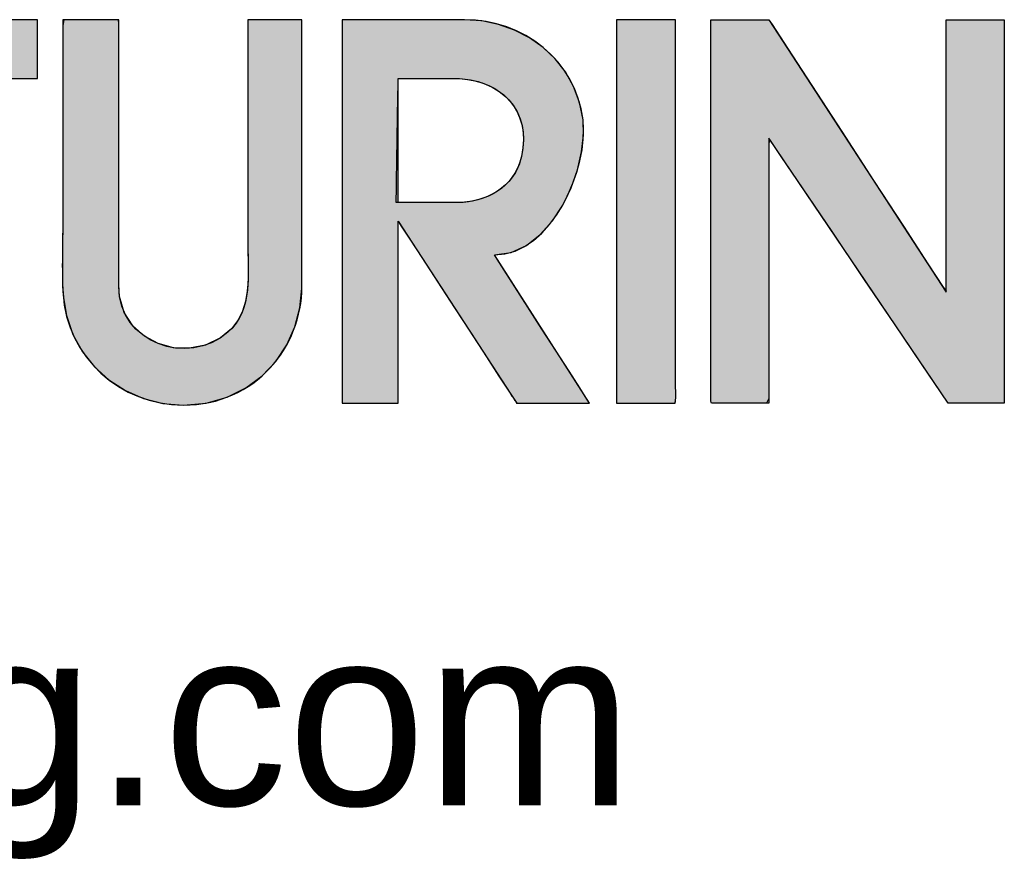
# Model space of a CAD drawing. Header units: inches. Extents: x 0 to 36.4, y -0.1 to 27.2.
# Tile 6 of 10: x 33.6 to 35.1, y 1.3 to 2.6. Entities that reach past the tile are written whole.
import ezdxf

# ---------------------------------------------------------------- set-up
doc = ezdxf.new("R2010")
doc.units = ezdxf.units.IN
doc.header["$MEASUREMENT"] = 0
doc.layers.add('Default', color=7, linetype='Continuous')

# ---------------------------------------------------------------- blocks, each defined once
blk = doc.blocks.new('block_2')
at = {"layer": 'Default', "linetype": 'Continuous'}
for points in [[(0.2952609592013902, 0.1904161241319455), (0.2960869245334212, 0.1904161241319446), (0.29835393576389, 0.1904161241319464), (0.3017456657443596, 0.1904161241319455), (0.305945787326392, 0.1904161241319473), (0.310637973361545, 0.1904161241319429), (0.3155058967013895, 0.1904161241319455), (0.3202332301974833, 0.1904161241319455), (0.3245036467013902, 0.1904161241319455), (0.3280008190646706, 0.1904161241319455), (0.3304084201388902, 0.1904161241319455), (0.3314101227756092, 0.1904161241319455), (0.3314208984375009, 0.1870993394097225), (0.3314208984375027, 0.1763880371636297), (0.3314208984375, 0.1598234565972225), (0.3314208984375, 0.139001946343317), (0.3314208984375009, 0.1155198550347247), (0.3314208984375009, 0.0909735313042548), (0.3314208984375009, 0.0669593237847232), (0.3314208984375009, 0.0450735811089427), (0.3314208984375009, 0.0269126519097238), (0.3314208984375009, 0.0140728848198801), (0.3314208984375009, 0.0081506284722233), (0.3318843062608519, 0.0079345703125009), (0.333689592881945, 0.0079345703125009), (0.3365876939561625, 0.0079345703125), (0.3402893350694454, 0.0079345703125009), (0.3445052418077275, 0.0079345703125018), (0.3489461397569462, 0.0079345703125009), (0.35332275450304, 0.0079345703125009), (0.3573458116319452, 0.0079345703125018), (0.3607260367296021, 0.0079345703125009), (0.3631741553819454, 0.0079345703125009), (0.3644008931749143, 0.0079345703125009), (0.3644883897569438, 0.0098265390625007), (0.3644883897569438, 0.0190203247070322), (0.3644883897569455, 0.0344221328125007), (0.3644883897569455, 0.0544356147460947), (0.3644883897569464, 0.0774644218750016), (0.3644883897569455, 0.101912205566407), (0.3644883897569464, 0.1261826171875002), (0.3644883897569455, 0.1486793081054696), (0.3644883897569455, 0.1678059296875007), (0.3644883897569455, 0.1819661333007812), (0.3644883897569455, 0.1895635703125), (0.3647583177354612, 0.1904161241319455), (0.3664732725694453, 0.1904161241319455), (0.3694910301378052, 0.1904161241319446), (0.373485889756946, 0.1904161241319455), (0.3781321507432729, 0.1904161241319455), (0.3831041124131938, 0.1904161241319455), (0.3880760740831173, 0.1904161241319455), (0.3927223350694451, 0.1904161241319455), (0.3967171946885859, 0.1904161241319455), (0.3997349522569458, 0.1904161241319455), (0.4014499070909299, 0.1904161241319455), (0.4017198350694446, 0.1905705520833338), (0.4017198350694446, 0.1919467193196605), (0.4017198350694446, 0.1945116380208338), (0.4017198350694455, 0.1979761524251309), (0.4017198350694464, 0.2020511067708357), (0.4017198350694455, 0.2064473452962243), (0.4017198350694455, 0.2108757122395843), (0.4017198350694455, 0.2150470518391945), (0.4017198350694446, 0.2186722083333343), (0.4017198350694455, 0.2214620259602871), (0.4017198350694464, 0.223127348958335), (0.399407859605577, 0.2234700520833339), (0.3924723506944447, 0.2234700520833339), (0.3855374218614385, 0.2234700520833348), (0.3786030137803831, 0.2234700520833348), (0.3716690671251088, 0.2234700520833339), (0.364735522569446, 0.2234700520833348), (0.3578023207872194, 0.2234700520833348), (0.3508694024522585, 0.2234700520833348), (0.3439367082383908, 0.2234700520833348), (0.3370041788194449, 0.2234700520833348), (0.33007175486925, 0.2234700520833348), (0.324093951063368, 0.2234700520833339), (0.3214568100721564, 0.2234700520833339), (0.3188192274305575, 0.2234700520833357), (0.3161813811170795, 0.2234700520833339), (0.3135434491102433, 0.2234700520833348), (0.3109056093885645, 0.2234700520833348), (0.3082680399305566, 0.2234700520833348), (0.3056309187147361, 0.2234700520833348), (0.3029944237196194, 0.2234700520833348), (0.3003587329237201, 0.2234700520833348), (0.2977240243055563, 0.2234700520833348), (0.2953758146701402, 0.2234611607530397), (0.2953202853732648, 0.222631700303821), (0.295280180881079, 0.2206269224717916), (0.2952533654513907, 0.2176936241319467), (0.2952377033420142, 0.2140786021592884), (0.2952310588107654, 0.2100286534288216), (0.2952312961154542, 0.2057905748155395), (0.2952362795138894, 0.2016111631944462), (0.2952438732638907, 0.1977372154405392), (0.295251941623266, 0.1944155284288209), (0.2952583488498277, 0.1918928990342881)], [(0.4834798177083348, 0.00689697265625), (0.4964097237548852, 0.0080530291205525), (0.5081535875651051, 0.0113479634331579), (0.518627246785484, 0.0165219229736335), (0.5277465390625, 0.023315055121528), (0.5354273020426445, 0.0314675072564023), (0.5415853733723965, 0.0407194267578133), (0.5461365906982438, 0.0508109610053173), (0.548996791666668, 0.0614822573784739), (0.5500818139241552, 0.0724734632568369), (0.5500895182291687, 0.0776792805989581), (0.550089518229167, 0.0905451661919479), (0.5500895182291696, 0.1097268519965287), (0.5500895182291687, 0.1328286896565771), (0.5500895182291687, 0.1574550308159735), (0.5500895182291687, 0.1812102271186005), (0.5500895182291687, 0.2016986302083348), (0.5500895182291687, 0.216524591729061), (0.5500895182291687, 0.223292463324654), (0.5493946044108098, 0.2234700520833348), (0.5469255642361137, 0.2234700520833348), (0.5431313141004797, 0.2234700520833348), (0.5384977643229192, 0.2234700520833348), (0.5335108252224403, 0.2234700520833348), (0.5286564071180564, 0.2234700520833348), (0.5244204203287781, 0.2234700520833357), (0.5212887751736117, 0.2234700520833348), (0.5197473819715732, 0.2234700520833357), (0.5196668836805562, 0.2134863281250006), (0.519666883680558, 0.1997587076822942), (0.5196668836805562, 0.1860310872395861), (0.519666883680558, 0.172303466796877), (0.5196668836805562, 0.1585758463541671), (0.519666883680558, 0.1448482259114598), (0.5196668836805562, 0.1311206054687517), (0.5196668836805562, 0.1173929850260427), (0.5196668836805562, 0.1036653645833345), (0.5197077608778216, 0.0950287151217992), (0.5198626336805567, 0.089115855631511), (0.5199815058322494, 0.08306780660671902), (0.519897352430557, 0.0769884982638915), (0.519443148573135, 0.0709818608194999), (0.5184518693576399, 0.0651518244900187), (0.5167564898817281, 0.0596023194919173), (0.5141899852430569, 0.0544372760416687), (0.5105853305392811, 0.0497606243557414), (0.5043185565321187, 0.0446408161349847), (0.4958858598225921, 0.0406123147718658), (0.4869692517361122, 0.0388180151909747), (0.4780042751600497, 0.0391332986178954), (0.4694264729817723, 0.0414335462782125), (0.4616713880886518, 0.0455941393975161), (0.4551745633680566, 0.0514904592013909), (0.4503715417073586, 0.05899788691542), (0.4476978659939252, 0.0679918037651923), (0.4472927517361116, 0.074566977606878), (0.4472927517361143, 0.0837700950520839), (0.4472927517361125, 0.1003779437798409), (0.4472927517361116, 0.1219948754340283), (0.4472927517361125, 0.1462252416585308), (0.4472927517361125, 0.170673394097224), (0.4472927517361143, 0.1929436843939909), (0.4472927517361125, 0.2106404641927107), (0.4472927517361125, 0.2213680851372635), (0.4471458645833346, 0.2234700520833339), (0.4453827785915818, 0.2234700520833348), (0.4420219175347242, 0.2234700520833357), (0.437565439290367, 0.2234700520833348), (0.4325155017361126, 0.2234700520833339), (0.4273742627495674, 0.2234700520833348), (0.4226438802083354, 0.2234700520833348), (0.4188265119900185, 0.2234700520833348), (0.4164243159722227, 0.2234700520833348), (0.4158528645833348, 0.2201088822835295), (0.4158528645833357, 0.2077851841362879), (0.4158528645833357, 0.1954623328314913), (0.4158528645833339, 0.1831402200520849), (0.4158528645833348, 0.170818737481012), (0.4158528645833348, 0.1584977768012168), (0.4158528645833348, 0.1461772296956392), (0.4158528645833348, 0.1338569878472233), (0.4158528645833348, 0.1215369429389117), (0.4158520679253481, 0.1106245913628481), (0.4158231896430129, 0.1060375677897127), (0.4157653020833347, 0.1014381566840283), (0.4156955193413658, 0.0968300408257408), (0.415630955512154, 0.0922169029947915), (0.4155887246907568, 0.0876024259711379), (0.4155859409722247, 0.0829902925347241), (0.4156397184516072, 0.0783841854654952), (0.4157671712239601, 0.0737877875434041), (0.4160327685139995, 0.0685506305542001), (0.4178820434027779, 0.0571586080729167), (0.4215577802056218, 0.0465634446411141), (0.4268820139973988, 0.0369102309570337), (0.4336767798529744, 0.0283440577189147), (0.4417641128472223, 0.0210100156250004), (0.4509660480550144, 0.0150531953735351), (0.4611046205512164, 0.0106186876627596), (0.4720018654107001, 0.0078515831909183)], [(0.7598605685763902, 0.2234700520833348), (0.7595178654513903, 0.2234700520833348), (0.7585468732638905, 0.2234700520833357), (0.7570332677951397, 0.2234700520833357), (0.7550627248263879, 0.2234700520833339), (0.7527209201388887, 0.2234700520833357), (0.7500935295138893, 0.2234700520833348), (0.7472662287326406, 0.2234700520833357), (0.7443246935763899, 0.2234700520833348), (0.7413545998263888, 0.2234700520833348), (0.7384416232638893, 0.2234700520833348), (0.7356714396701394, 0.2234700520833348), (0.7331297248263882, 0.2234700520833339), (0.7309021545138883, 0.2234700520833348), (0.7290744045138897, 0.2234700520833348), (0.7277321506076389, 0.2234700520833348), (0.7269610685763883, 0.2234700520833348), (0.7268066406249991, 0.223214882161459), (0.7268066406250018, 0.2195528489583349), (0.7268066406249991, 0.2119805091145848), (0.726806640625, 0.2010564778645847), (0.726806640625, 0.18733937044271), (0.7268066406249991, 0.171387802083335), (0.7268066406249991, 0.1537603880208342), (0.7268066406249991, 0.1350157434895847), (0.7268066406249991, 0.1157124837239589), (0.726806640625, 0.09640922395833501), (0.726806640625, 0.0776645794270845), (0.726806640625, 0.0600371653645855), (0.7268066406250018, 0.0440855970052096), (0.7268066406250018, 0.0303684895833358), (0.726806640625, 0.0194444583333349), (0.726806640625, 0.0118721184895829), (0.726806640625, 0.0082100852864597), (0.7281136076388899, 0.0079549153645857), (0.7300740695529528, 0.0079549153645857), (0.7320345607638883, 0.007954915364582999), (0.7339950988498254, 0.007954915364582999), (0.7359557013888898, 0.0079549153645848), (0.7379163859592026, 0.0079549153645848), (0.7398771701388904, 0.0079549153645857), (0.741838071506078, 0.0079549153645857), (0.7437991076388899, 0.0079549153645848), (0.7457602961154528, 0.0079549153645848), (0.7477216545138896, 0.0079549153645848), (0.7496832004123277, 0.0079549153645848), (0.7516449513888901, 0.0079549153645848), (0.7536069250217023, 0.007954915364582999), (0.7555691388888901, 0.0079549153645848), (0.7575316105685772, 0.0079549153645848), (0.7594943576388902, 0.0079549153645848), (0.7596275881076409, 0.0080551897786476), (0.7597357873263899, 0.0083402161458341), (0.7598211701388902, 0.0087862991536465), (0.75988595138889, 0.009369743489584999), (0.7599323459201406, 0.0100668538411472), (0.7599625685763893, 0.0108539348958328), (0.75997883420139, 0.0117072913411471), (0.7599833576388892, 0.0126032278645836), (0.7599783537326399, 0.0135180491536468), (0.7599660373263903, 0.0144280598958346), (0.7599486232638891, 0.0153095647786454), (0.7599283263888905, 0.0161388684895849), (0.7599073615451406, 0.0168922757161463), (0.7598879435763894, 0.0175460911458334), (0.7598722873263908, 0.0180766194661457), (0.7598626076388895, 0.0184601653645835), (0.7598605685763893, 0.0200706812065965), (0.7598605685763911, 0.0244153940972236), (0.7598605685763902, 0.0287603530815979), (0.7598605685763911, 0.0331055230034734), (0.7598605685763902, 0.0374508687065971), (0.7598605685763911, 0.041796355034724), (0.7598605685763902, 0.0461419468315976), (0.7598605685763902, 0.0504876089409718), (0.7598605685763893, 0.0548333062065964), (0.7598605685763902, 0.0591790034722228), (0.7598605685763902, 0.0635246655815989), (0.7598605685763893, 0.0678702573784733), (0.7598605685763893, 0.0722157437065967), (0.7598605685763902, 0.0765610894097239), (0.7598605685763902, 0.0809062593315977), (0.7598605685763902, 0.0852512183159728), (0.7598605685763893, 0.0895959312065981), (0.7598605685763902, 0.0963410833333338), (0.7598605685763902, 0.1042863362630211), (0.7598605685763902, 0.1122313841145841), (0.7598605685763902, 0.1201762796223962), (0.7598605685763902, 0.1281210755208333), (0.7598605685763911, 0.1360658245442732), (0.7598605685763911, 0.1440105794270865), (0.7598605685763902, 0.1519553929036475), (0.7598605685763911, 0.1599003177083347), (0.7598605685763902, 0.1678454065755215), (0.7598605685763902, 0.1757907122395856), (0.7598605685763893, 0.1837362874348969), (0.7598605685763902, 0.1916821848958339), (0.7598605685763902, 0.1996284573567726), (0.7598605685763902, 0.2075751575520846), (0.7598605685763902, 0.2155223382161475)], [(0.7797715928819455, 0.2234700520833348), (0.7797715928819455, 0.2075748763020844), (0.7797715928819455, 0.1916811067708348), (0.7797715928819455, 0.1757883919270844), (0.7797715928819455, 0.159896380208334), (0.7797715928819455, 0.1440047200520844), (0.7797715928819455, 0.1281130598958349), (0.7797715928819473, 0.1122210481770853), (0.7797715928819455, 0.0963283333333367), (0.7797715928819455, 0.0852391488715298), (0.7797715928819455, 0.0765507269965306), (0.7797715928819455, 0.0678608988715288), (0.7797715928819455, 0.0591698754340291), (0.7797715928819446, 0.0504778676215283), (0.7797715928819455, 0.0417850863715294), (0.7797715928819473, 0.0330917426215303), (0.7797715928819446, 0.0243980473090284), (0.7797696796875, 0.018442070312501), (0.7797460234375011, 0.0175326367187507), (0.7797087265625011, 0.0161273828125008), (0.7796748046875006, 0.0144165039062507), (0.779661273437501, 0.0125901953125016), (0.7796851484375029, 0.010838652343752), (0.7797634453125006, 0.0093520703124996), (0.7799131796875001, 0.0083206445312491), (0.7801513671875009, 0.0079345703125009), (0.7840088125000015, 0.0079345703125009), (0.7878663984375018, 0.0079345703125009), (0.7917242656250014, 0.0079345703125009), (0.7955825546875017, 0.0079345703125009), (0.7994414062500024, 0.0079345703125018), (0.8033009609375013, 0.0079345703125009), (0.8071613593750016, 0.0079345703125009), (0.8110227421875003, 0.0079345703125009), (0.8123101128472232, 0.0106414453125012), (0.8123101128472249, 0.0234228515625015), (0.8123101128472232, 0.0439245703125), (0.8123101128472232, 0.0690584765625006), (0.8123101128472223, 0.0957364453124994), (0.8123101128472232, 0.1208703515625), (0.8123101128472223, 0.1413720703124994), (0.8123101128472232, 0.1541534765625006), (0.8127804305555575, 0.1561645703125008), (0.8192166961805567, 0.1466428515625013), (0.8315673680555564, 0.1283714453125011), (0.8477450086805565, 0.1044384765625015), (0.8656621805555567, 0.0779320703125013), (0.8832314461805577, 0.0519403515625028), (0.8983653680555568, 0.0295514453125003), (0.9089765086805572, 0.0138534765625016), (0.912977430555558, 0.0079345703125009), (0.9142285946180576, 0.0079345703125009), (0.9175468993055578, 0.0079345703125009), (0.9222795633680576, 0.0079345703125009), (0.9277738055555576, 0.0079345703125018), (0.933376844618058, 0.0079345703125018), (0.9384358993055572, 0.0079345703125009), (0.942298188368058, 0.0079345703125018), (0.944310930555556, 0.0079345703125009), (0.9444580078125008, 0.0118521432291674), (0.9444580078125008, 0.0303502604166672), (0.9444580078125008, 0.0600217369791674), (0.9444580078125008, 0.0963972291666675), (0.9444580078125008, 0.1350073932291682), (0.9444580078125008, 0.1713828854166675), (0.9444580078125, 0.2010543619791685), (0.9444580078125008, 0.2195524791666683), (0.9443059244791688, 0.2234700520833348), (0.9422246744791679, 0.2234700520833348), (0.9382309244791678, 0.2234700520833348), (0.9329996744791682, 0.2234700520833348), (0.9272059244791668, 0.2234700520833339), (0.9215246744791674, 0.2234700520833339), (0.9166309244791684, 0.2234700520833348), (0.9131996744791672, 0.2234700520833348), (0.911905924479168, 0.2234700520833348), (0.911905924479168, 0.2173845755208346), (0.9119059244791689, 0.2012448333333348), (0.911905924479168, 0.178225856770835), (0.911905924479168, 0.151502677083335), (0.9119059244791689, 0.1242503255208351), (0.911905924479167, 0.0996438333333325), (0.9119059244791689, 0.0808582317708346), (0.9119059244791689, 0.07106855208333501), (0.9100956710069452, 0.07313624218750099), (0.9015479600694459, 0.0862773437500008), (0.8878372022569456, 0.1073560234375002), (0.8710286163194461, 0.1331972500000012), (0.8531874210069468, 0.1606259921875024), (0.8363788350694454, 0.1864672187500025), (0.8226680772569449, 0.2075458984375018), (0.8141203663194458, 0.2206870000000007), (0.812158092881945, 0.2234700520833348), (0.8100777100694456, 0.2234700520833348), (0.8060856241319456, 0.2234700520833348), (0.8008565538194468, 0.2234700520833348), (0.7950652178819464, 0.2234700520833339), (0.7893863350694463, 0.2234700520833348), (0.7844946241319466, 0.2234700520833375), (0.7810648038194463, 0.2234700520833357)]]:
    blk.add_hatch(color=7, dxfattribs=at).paths.add_polyline_path(points)
h = blk.add_hatch(color=7, dxfattribs=at)
edge = h.paths.add_edge_path()
edge.add_spline(control_points=[(0.6581353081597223, 0.0913153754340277), (0.6908094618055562, 0.0913153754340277), (0.7111952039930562, 0.1407606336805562), (0.7079535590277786, 0.1671481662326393), (0.7038845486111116, 0.2006903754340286), (0.6743435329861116, 0.2234700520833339), (0.6413302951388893, 0.2234700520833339)], knot_values=[0, 0, 0, 0, 0.5, 0.5, 0.5, 1, 1, 1, 1], degree=3, periodic=0)
edge.add_spline(control_points=[(0.6413302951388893, 0.2234700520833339), (0.6413302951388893, 0.2234700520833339), (0.5726453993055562, 0.2234700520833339), (0.5726453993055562, 0.2234700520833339)], knot_values=[0, 0, 0, 0, 1, 1, 1, 1], degree=3, periodic=0)
edge.add_spline(control_points=[(0.5726453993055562, 0.2234700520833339), (0.5726453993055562, 0.2234700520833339), (0.5726453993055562, 0.0079345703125), (0.5726453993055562, 0.0079345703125)], knot_values=[0, 0, 0, 0, 1, 1, 1, 1], degree=3, periodic=0)
edge.add_spline(control_points=[(0.5726453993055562, 0.0079345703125), (0.5726453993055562, 0.0079345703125), (0.6041259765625, 0.0079345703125), (0.6041259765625, 0.0079345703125)], knot_values=[0, 0, 0, 0, 1, 1, 1, 1], degree=3, periodic=0)
edge.add_spline(control_points=[(0.6041259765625, 0.0079345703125), (0.6041259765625, 0.0079345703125), (0.6041259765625, 0.1101752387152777), (0.6041259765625, 0.1101752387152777)], knot_values=[0, 0, 0, 0, 1, 1, 1, 1], degree=3, periodic=0)
edge.add_spline(control_points=[(0.6041259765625, 0.1101752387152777), (0.6041259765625, 0.1101752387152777), (0.6673177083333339, 0.0131089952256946), (0.6673177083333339, 0.0131089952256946)], knot_values=[0, 0, 0, 0, 1, 1, 1, 1], degree=3, periodic=0)
edge.add_spline(control_points=[(0.6673177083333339, 0.0131089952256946), (0.6673177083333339, 0.0131089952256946), (0.6706814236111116, 0.0079345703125), (0.6706814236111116, 0.0079345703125)], knot_values=[0, 0, 0, 0, 1, 1, 1, 1], degree=3, periodic=0)
edge.add_spline(control_points=[(0.6706814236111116, 0.0079345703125), (0.6706814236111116, 0.0079345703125), (0.7116427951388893, 0.0079345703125), (0.7116427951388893, 0.0079345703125)], knot_values=[0, 0, 0, 0, 1, 1, 1, 1], degree=3, periodic=0)
edge.add_spline(control_points=[(0.7116427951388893, 0.0079345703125), (0.7116427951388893, 0.0079345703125), (0.6581353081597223, 0.0913153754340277), (0.6581353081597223, 0.0913153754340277)], knot_values=[0, 0, 0, 0, 1, 1, 1, 1], degree=3, periodic=0)
edge = h.paths.add_edge_path()
edge.add_spline(control_points=[(0.6355523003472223, 0.1904161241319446), (0.6355523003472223, 0.1904161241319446), (0.6041259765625, 0.1904161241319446), (0.6041259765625, 0.1904161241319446)], knot_values=[0, 0, 0, 0, 1, 1, 1, 1], degree=3, periodic=0)
edge.add_spline(control_points=[(0.6041259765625, 0.1904161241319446), (0.6041259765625, 0.1904161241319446), (0.6041393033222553, 0.1437018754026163), (0.6041458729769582, 0.1206732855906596)], knot_values=[0, 0, 0, 0, 1, 1, 1, 1], degree=3, periodic=0)
edge.add_spline(control_points=[(0.6041458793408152, 0.1206732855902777), (0.6099165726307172, 0.1206732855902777), (0.6366102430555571, 0.1206732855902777), (0.6366102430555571, 0.1206732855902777)], knot_values=[0, 0, 0, 0, 1, 1, 1, 1], degree=3, periodic=0)
edge.add_spline(control_points=[(0.6366102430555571, 0.1206732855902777), (0.6534423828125, 0.1206732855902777), (0.6694471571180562, 0.1290622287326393), (0.6733262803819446, 0.14654541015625), (0.6733262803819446, 0.1465589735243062), (0.6733398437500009, 0.1465589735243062), (0.6733398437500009, 0.1465725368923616), (0.6791856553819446, 0.1730889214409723), (0.6612820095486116, 0.1904161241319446), (0.6355523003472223, 0.1904161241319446)], knot_values=[0, 0, 0, 0, 0.3333333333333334, 0.3333333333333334, 0.3333333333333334, 0.6666666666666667, 0.6666666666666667, 0.6666666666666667, 1, 1, 1, 1], degree=3, periodic=0)
at = {"layer": 'Default', "color": 7, "linetype": 'Continuous'}
blk.add_lwpolyline([(0.3880760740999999, 0.1904161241), (0.3927223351, 0.1904161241), (0.3967171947, 0.1904161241), (0.3997349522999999, 0.1904161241), (0.4014499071, 0.1904161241), (0.4017198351, 0.1905705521), (0.4017198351, 0.1919467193), (0.4017198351, 0.194511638), (0.4017198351, 0.1979761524), (0.4017198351, 0.2020511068), (0.4017198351, 0.2064473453), (0.4017198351, 0.2108757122), (0.4017198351, 0.2150470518), (0.4017198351, 0.2186722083), (0.4017198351, 0.221462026), (0.4017198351, 0.223127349), (0.3994078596, 0.2234700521), (0.3924723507, 0.2234700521), (0.3855374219, 0.2234700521)], dxfattribs=at)
for points in [[(0.4834798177, 0.0068969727), (0.4964097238, 0.008053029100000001), (0.5081535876, 0.0113479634), (0.5186272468, 0.016521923), (0.5277465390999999, 0.0233150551), (0.535427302, 0.0314675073), (0.5415853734, 0.0407194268), (0.5461365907, 0.05081096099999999), (0.5489967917, 0.0614822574), (0.5500818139, 0.0724734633), (0.5500895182, 0.0776792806), (0.5500895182, 0.09054516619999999), (0.5500895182, 0.109726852), (0.5500895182, 0.1328286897), (0.5500895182, 0.1574550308), (0.5500895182, 0.1812102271), (0.5500895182, 0.2016986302), (0.5500895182, 0.2165245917), (0.5500895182, 0.2232924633), (0.5493946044, 0.2234700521), (0.5469255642, 0.2234700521), (0.5431313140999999, 0.2234700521), (0.5384977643, 0.2234700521), (0.5335108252, 0.2234700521), (0.5286564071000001, 0.2234700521), (0.5244204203, 0.2234700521), (0.5212887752, 0.2234700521), (0.519747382, 0.2234700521), (0.5196668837, 0.2134863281), (0.5196668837, 0.1997587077), (0.5196668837, 0.1860310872), (0.5196668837, 0.1723034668), (0.5196668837, 0.1585758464), (0.5196668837, 0.1448482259), (0.5196668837, 0.1311206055), (0.5196668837, 0.117392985), (0.5196668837, 0.1036653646), (0.5197077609, 0.0950287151), (0.5198626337, 0.0891158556), (0.5199815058, 0.0830678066), (0.5198973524, 0.0769884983), (0.5194431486, 0.0709818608), (0.5184518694, 0.0651518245), (0.5167564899, 0.0596023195), (0.5141899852, 0.054437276), (0.5105853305, 0.0497606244), (0.5043185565, 0.0446408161), (0.4958858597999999, 0.0406123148), (0.4869692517, 0.0388180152), (0.4780042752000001, 0.0391332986), (0.469426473, 0.0414335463), (0.4616713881, 0.0455941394), (0.4551745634, 0.0514904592), (0.4503715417, 0.0589978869), (0.447697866, 0.0679918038), (0.4472927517, 0.0745669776), (0.4472927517, 0.0837700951), (0.4472927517, 0.1003779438), (0.4472927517, 0.1219948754), (0.4472927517, 0.1462252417), (0.4472927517, 0.1706733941), (0.4472927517, 0.1929436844), (0.4472927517, 0.2106404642), (0.4472927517, 0.2213680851), (0.4471458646, 0.2234700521), (0.4453827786, 0.2234700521), (0.4420219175, 0.2234700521), (0.4375654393, 0.2234700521), (0.4325155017, 0.2234700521), (0.4273742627, 0.2234700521), (0.4226438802, 0.2234700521), (0.418826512, 0.2234700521), (0.416424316, 0.2234700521), (0.4158528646, 0.2201088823), (0.4158528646, 0.2077851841), (0.4158528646, 0.1954623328), (0.4158528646, 0.1831402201), (0.4158528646, 0.1708187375), (0.4158528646, 0.1584977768), (0.4158528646, 0.1461772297), (0.4158528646, 0.1338569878), (0.4158528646, 0.1215369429), (0.4158520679, 0.1106245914), (0.4158231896, 0.1060375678), (0.4157653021, 0.1014381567), (0.4156955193, 0.0968300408), (0.4156309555, 0.092216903), (0.4155887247, 0.087602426), (0.415585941, 0.0829902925), (0.4156397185, 0.0783841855), (0.4157671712, 0.0737877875), (0.4160327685, 0.0685506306), (0.4178820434, 0.05715860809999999), (0.4215577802, 0.0465634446), (0.426882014, 0.036910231), (0.4336767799, 0.0283440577), (0.4417641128, 0.0210100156), (0.4509660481, 0.0150531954), (0.4611046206, 0.0106186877), (0.4720018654, 0.0078515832), (0.4834798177, 0.0068969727)], [(0.6581353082, 0.0913153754), (0.6675575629, 0.0927262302), (0.6761744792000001, 0.0966687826), (0.6839180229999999, 0.1027080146), (0.6907201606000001, 0.1104089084), (0.6965128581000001, 0.1193364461), (0.7012280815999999, 0.1290556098), (0.7047977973, 0.1391313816), (0.7071539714, 0.1491287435), (0.7082285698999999, 0.1586126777), (0.707953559, 0.1671481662), (0.7059906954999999, 0.1768759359), (0.7026315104, 0.1858858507), (0.6980080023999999, 0.1941058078), (0.6922521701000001, 0.2014637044), (0.6854960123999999, 0.2078874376), (0.6778715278, 0.2133049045), (0.6695107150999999, 0.2176440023), (0.6605455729, 0.220832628), (0.6511081, 0.2227986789), (0.6413302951, 0.2234700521), (0.6394071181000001, 0.2234700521), (0.634187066, 0.2234700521), (0.6264943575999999, 0.2234700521), (0.6171532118, 0.2234700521), (0.6069878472, 0.2234700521), (0.5968224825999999, 0.2234700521), (0.5874813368, 0.2234700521), (0.5797886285, 0.2234700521), (0.5745685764, 0.2234700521), (0.5726453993, 0.2234700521), (0.5726453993, 0.2174350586), (0.5726453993, 0.201054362), (0.5726453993, 0.176914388), (0.5726453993, 0.1476015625), (0.5726453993, 0.1157023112), (0.5726453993, 0.0838030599), (0.5726453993, 0.0544902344), (0.5726453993, 0.0303502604), (0.5726453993, 0.0139695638), (0.5726453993, 0.0079345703), (0.5735268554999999, 0.0079345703), (0.5759193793, 0.0079345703), (0.579445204, 0.0079345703), (0.5837265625, 0.0079345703), (0.5883856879, 0.0079345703), (0.5930448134, 0.0079345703), (0.5973261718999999, 0.0079345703), (0.6008519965, 0.0079345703), (0.6032445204, 0.0079345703), (0.6041259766, 0.0079345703), (0.6041259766, 0.010797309), (0.6041259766, 0.0185675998), (0.6041259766, 0.0300185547), (0.6041259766, 0.04392328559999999), (0.6041259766, 0.05905490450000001), (0.6041259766, 0.0741865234), (0.6041259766, 0.08809125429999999), (0.6041259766, 0.0995422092), (0.6041259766, 0.1073125), (0.6041259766, 0.1101752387), (0.6058953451, 0.1074573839), (0.6106979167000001, 0.1000803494), (0.6177753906, 0.0892089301), (0.6263694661, 0.07600792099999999), (0.6357218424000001, 0.061642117), (0.6450742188, 0.0472763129), (0.6536682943, 0.0340753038), (0.6607457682, 0.0232038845), (0.6655483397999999, 0.01582685), (0.6673177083, 0.0131089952), (0.6674118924, 0.0129641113), (0.6676675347, 0.012570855), (0.6680442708, 0.0119913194), (0.6685017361, 0.0112875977), (0.668999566, 0.0105217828), (0.6694973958, 0.0097559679), (0.6699548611, 0.0090522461), (0.6703315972, 0.008472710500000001), (0.6705872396, 0.0080794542), (0.6706814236, 0.0079345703), (0.6718283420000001, 0.0079345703), (0.6749414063, 0.0079345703), (0.6795290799, 0.0079345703), (0.6850998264, 0.0079345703), (0.6911621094, 0.0079345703), (0.6972243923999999, 0.0079345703), (0.7027951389, 0.0079345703), (0.7073828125, 0.0079345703), (0.7104958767, 0.0079345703), (0.7116427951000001, 0.0079345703), (0.7101445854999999, 0.0102692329), (0.7060780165, 0.016606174), (0.7000851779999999, 0.0259448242), (0.6928081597, 0.0372846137), (0.6848890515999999, 0.0496249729), (0.6769699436, 0.061965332), (0.6696929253, 0.0733051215), (0.6637000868, 0.0826437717), (0.6596335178, 0.0889807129), (0.6581353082, 0.0913153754)], [(0.7598605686, 0.2234700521), (0.7595178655, 0.2234700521), (0.7585468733, 0.2234700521), (0.7570332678, 0.2234700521), (0.7550627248, 0.2234700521), (0.7527209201, 0.2234700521), (0.7500935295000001, 0.2234700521), (0.7472662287, 0.2234700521), (0.7443246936, 0.2234700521), (0.7413545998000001, 0.2234700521), (0.7384416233, 0.2234700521), (0.7356714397, 0.2234700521), (0.7331297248, 0.2234700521), (0.7309021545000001, 0.2234700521), (0.7290744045, 0.2234700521), (0.7277321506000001, 0.2234700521), (0.7269610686, 0.2234700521), (0.7268066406, 0.2232148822), (0.7268066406, 0.219552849), (0.7268066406, 0.2119805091), (0.7268066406, 0.2010564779), (0.7268066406, 0.1873393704), (0.7268066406, 0.1713878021), (0.7268066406, 0.153760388), (0.7268066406, 0.1350157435), (0.7268066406, 0.1157124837), (0.7268066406, 0.096409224), (0.7268066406, 0.0776645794), (0.7268066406, 0.0600371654), (0.7268066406, 0.044085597), (0.7268066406, 0.0303684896), (0.7268066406, 0.0194444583), (0.7268066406, 0.0118721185), (0.7268066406, 0.0082100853), (0.7281136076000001, 0.0079549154), (0.7300740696, 0.0079549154), (0.7320345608, 0.0079549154), (0.7339950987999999, 0.0079549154), (0.7359557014, 0.0079549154), (0.737916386, 0.0079549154), (0.7398771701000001, 0.0079549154), (0.7418380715, 0.0079549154), (0.7437991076, 0.0079549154), (0.7457602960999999, 0.0079549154), (0.7477216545, 0.0079549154), (0.7496832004, 0.0079549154), (0.7516449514, 0.0079549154), (0.753606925, 0.0079549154), (0.7555691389, 0.0079549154), (0.7575316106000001, 0.0079549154), (0.7594943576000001, 0.0079549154), (0.7596275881, 0.0080551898), (0.7597357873, 0.0083402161), (0.7598211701, 0.0087862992), (0.7598859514, 0.0093697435), (0.7599323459, 0.0100668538), (0.7599625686, 0.0108539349), (0.7599788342, 0.0117072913), (0.7599833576, 0.0126032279), (0.7599783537, 0.0135180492), (0.7599660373, 0.0144280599), (0.7599486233, 0.0153095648), (0.7599283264, 0.0161388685), (0.7599073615, 0.0168922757), (0.7598879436, 0.0175460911), (0.7598722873, 0.0180766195), (0.7598626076, 0.0184601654), (0.7598605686, 0.0200706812), (0.7598605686, 0.0244153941), (0.7598605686, 0.0287603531), (0.7598605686, 0.033105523), (0.7598605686, 0.0374508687), (0.7598605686, 0.041796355), (0.7598605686, 0.0461419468), (0.7598605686, 0.05048760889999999), (0.7598605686, 0.0548333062), (0.7598605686, 0.05917900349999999), (0.7598605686, 0.0635246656), (0.7598605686, 0.06787025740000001), (0.7598605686, 0.0722157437), (0.7598605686, 0.0765610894), (0.7598605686, 0.08090625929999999), (0.7598605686, 0.0852512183), (0.7598605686, 0.08959593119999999), (0.7598605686, 0.0963410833), (0.7598605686, 0.1042863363), (0.7598605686, 0.1122313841), (0.7598605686, 0.1201762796), (0.7598605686, 0.1281210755), (0.7598605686, 0.1360658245), (0.7598605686, 0.1440105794), (0.7598605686, 0.1519553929), (0.7598605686, 0.1599003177), (0.7598605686, 0.1678454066), (0.7598605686, 0.1757907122), (0.7598605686, 0.1837362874), (0.7598605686, 0.1916821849), (0.7598605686, 0.1996284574), (0.7598605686, 0.2075751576), (0.7598605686, 0.2155223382), (0.7598605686, 0.2234700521)], [(0.7797715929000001, 0.2234700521), (0.7810648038, 0.2234700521), (0.7844946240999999, 0.2234700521), (0.7893863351, 0.2234700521), (0.7950652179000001, 0.2234700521), (0.8008565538, 0.2234700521), (0.8060856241, 0.2234700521), (0.8100777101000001, 0.2234700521), (0.8121580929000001, 0.2234700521), (0.8141203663, 0.220687), (0.8226680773, 0.2075458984), (0.8363788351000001, 0.1864672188), (0.8531874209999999, 0.1606259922), (0.8710286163, 0.13319725), (0.8878372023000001, 0.1073560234), (0.9015479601, 0.0862773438), (0.910095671, 0.07313624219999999), (0.9119059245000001, 0.0710685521), (0.9119059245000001, 0.0808582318), (0.9119059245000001, 0.0996438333), (0.9119059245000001, 0.1242503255), (0.9119059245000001, 0.1515026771), (0.9119059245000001, 0.1782258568), (0.9119059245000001, 0.2012448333), (0.9119059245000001, 0.2173845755), (0.9119059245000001, 0.2234700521), (0.9131996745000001, 0.2234700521), (0.9166309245, 0.2234700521), (0.9215246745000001, 0.2234700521), (0.9272059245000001, 0.2234700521), (0.9329996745, 0.2234700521), (0.9382309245, 0.2234700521), (0.9422246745, 0.2234700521), (0.9443059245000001, 0.2234700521), (0.9444580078, 0.2195524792), (0.9444580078, 0.201054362), (0.9444580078, 0.1713828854), (0.9444580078, 0.1350073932), (0.9444580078, 0.0963972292), (0.9444580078, 0.060021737), (0.9444580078, 0.0303502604), (0.9444580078, 0.0118521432), (0.9443109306, 0.0079345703), (0.9422981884, 0.0079345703), (0.9384358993, 0.0079345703), (0.9333768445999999, 0.0079345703), (0.9277738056, 0.0079345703), (0.9222795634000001, 0.0079345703), (0.9175468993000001, 0.0079345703), (0.9142285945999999, 0.0079345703), (0.9129774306, 0.0079345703), (0.9089765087, 0.0138534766), (0.8983653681, 0.0295514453), (0.8832314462, 0.0519403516), (0.8656621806, 0.0779320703), (0.8477450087, 0.1044384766), (0.8315673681, 0.1283714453), (0.8192166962, 0.1466428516), (0.8127804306, 0.1561645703), (0.8123101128, 0.1541534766), (0.8123101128, 0.1413720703), (0.8123101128, 0.1208703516), (0.8123101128, 0.09573644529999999), (0.8123101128, 0.0690584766), (0.8123101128, 0.0439245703), (0.8123101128, 0.0234228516), (0.8123101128, 0.0106414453), (0.8110227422, 0.0079345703), (0.8071613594, 0.0079345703), (0.8033009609, 0.0079345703), (0.7994414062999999, 0.0079345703), (0.7955825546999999, 0.0079345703), (0.7917242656, 0.0079345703), (0.7878663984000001, 0.0079345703), (0.7840088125, 0.0079345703), (0.7801513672, 0.0079345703), (0.7799131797, 0.0083206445), (0.7797634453, 0.009352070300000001), (0.7796851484, 0.0108386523), (0.7796612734, 0.0125901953), (0.7796748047, 0.0144165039), (0.7797087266, 0.0161273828), (0.7797460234, 0.0175326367), (0.7797696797, 0.0184420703), (0.7797715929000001, 0.0243980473), (0.7797715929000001, 0.03309174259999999), (0.7797715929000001, 0.0417850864), (0.7797715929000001, 0.0504778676), (0.7797715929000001, 0.0591698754), (0.7797715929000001, 0.0678608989), (0.7797715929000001, 0.076550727), (0.7797715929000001, 0.0852391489), (0.7797715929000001, 0.0963283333), (0.7797715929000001, 0.1122210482), (0.7797715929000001, 0.1281130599), (0.7797715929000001, 0.1440047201), (0.7797715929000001, 0.1598963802), (0.7797715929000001, 0.1757883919), (0.7797715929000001, 0.1916811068), (0.7797715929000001, 0.2075748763), (0.7797715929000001, 0.2234700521)], [(0.6030544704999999, 0.1206732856), (0.6030655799, 0.1213963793), (0.6030970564, 0.123445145), (0.6031461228, 0.126638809), (0.6032100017, 0.1307965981), (0.6032859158, 0.1357377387), (0.6033710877, 0.1412814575), (0.60346274, 0.1472469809), (0.6035580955, 0.1534535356), (0.6036543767, 0.1597203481), (0.6037488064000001, 0.165866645), (0.6038386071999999, 0.1717116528), (0.6039210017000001, 0.1770745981), (0.6039932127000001, 0.1817747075), (0.6040524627, 0.1856312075), (0.6040959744, 0.1884633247), (0.6041209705, 0.1900902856), (0.6041631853, 0.1904161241), (0.6046971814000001, 0.1904161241), (0.6058013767, 0.1904161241), (0.6073943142, 0.1904161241), (0.6093945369, 0.1904161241), (0.6117205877, 0.1904161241), (0.6142910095, 0.1904161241), (0.6170243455, 0.1904161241), (0.6198391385, 0.1904161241), (0.6226539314, 0.1904161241), (0.6253872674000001, 0.1904161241), (0.6279576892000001, 0.1904161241), (0.63028374, 0.1904161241), (0.6322839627, 0.1904161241), (0.6338769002, 0.1904161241), (0.6349810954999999, 0.1904161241), (0.6355150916, 0.1904161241), (0.6386012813, 0.1903334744), (0.6430205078, 0.1899044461), (0.6472362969, 0.1891187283), (0.6512280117, 0.1879868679), (0.6549750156, 0.1865194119), (0.6584566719, 0.184726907), (0.6616523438, 0.1826199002), (0.6645413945, 0.1802089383), (0.6671031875, 0.1775045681), (0.6693170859, 0.1745173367), (0.6711624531, 0.1712577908), (0.6726186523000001, 0.1677364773), (0.6736650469, 0.1639639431), (0.674281, 0.1599507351), (0.674445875, 0.1557074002), (0.6741390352, 0.1512444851), (0.6733398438, 0.1465725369), (0.6733397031, 0.1465702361), (0.6733393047, 0.1465681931), (0.6733386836, 0.1465663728), (0.673337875, 0.14656474), (0.6733369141, 0.1465632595), (0.6733358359, 0.1465618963), (0.6733346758, 0.146560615), (0.6733334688, 0.1465593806), (0.67333225, 0.146558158), (0.6733310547, 0.1465569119), (0.673329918, 0.1465556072), (0.673328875, 0.1465542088), (0.6733279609, 0.1465526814), (0.6733272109, 0.14655099), (0.6733266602, 0.1465490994), (0.6733263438, 0.1465469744), (0.6730790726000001, 0.1455073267), (0.672168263, 0.1425236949), (0.6710150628, 0.1397352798), (0.6696341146, 0.1371411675), (0.6680400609, 0.1347404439), (0.6662475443, 0.1325321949), (0.6642712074, 0.1305155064), (0.6621256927, 0.1286894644), (0.6598256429, 0.1270531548), (0.6573857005, 0.1256056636), (0.6548205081, 0.1243460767), (0.6521447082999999, 0.12327348), (0.6493729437, 0.1223869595), (0.6465198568, 0.1216856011), (0.6436000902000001, 0.1211684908), (0.6406282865, 0.1208347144), (0.6376190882, 0.120683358), (0.6364534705, 0.1206732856), (0.6356706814, 0.1206732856), (0.6343080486, 0.1206732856), (0.6324525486, 0.1206732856), (0.6301911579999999, 0.1206732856), (0.6276108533, 0.1206732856), (0.6247986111, 0.1206732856), (0.621841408, 0.1206732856), (0.6188262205, 0.1206732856), (0.6158400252, 0.1206732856), (0.6129697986, 0.1206732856), (0.6103025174, 0.1206732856), (0.607925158, 0.1206732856), (0.6059246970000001, 0.1206732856), (0.6043881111, 0.1206732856), (0.6034023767, 0.1206732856), (0.6030544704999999, 0.1206732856)]]:
    blk.add_lwpolyline(points, close=True, dxfattribs=at)
for points, knots in [([(0.4017198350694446, 0.2234700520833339), (0.3760308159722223, 0.2234700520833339), (0.3503553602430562, 0.2234700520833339), (0.3246799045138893, 0.2234700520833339), (0.3149142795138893, 0.2234700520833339), (0.3051350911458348, 0.2234700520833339), (0.2953830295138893, 0.2234700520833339), (0.2951388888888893, 0.2234700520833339), (0.2952609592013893, 0.1936442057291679), (0.2952609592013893, 0.1904161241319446)], [0, 0, 0, 0, 0.3333333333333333, 0.3333333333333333, 0.3333333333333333, 0.6666666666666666, 0.6666666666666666, 0.6666666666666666, 1, 1, 1, 1]), ([(0.4158528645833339, 0.2234700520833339), (0.4158528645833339, 0.1861233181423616), (0.4158528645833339, 0.1487901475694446), (0.4158528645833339, 0.1114569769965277), (0.4158528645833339, 0.0975884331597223), (0.4151746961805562, 0.0834893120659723), (0.4159613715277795, 0.069620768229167), (0.4180636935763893, 0.0338609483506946), (0.447998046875, 0.00689697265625), (0.4834798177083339, 0.00689697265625)], [0, 0, 0, 0, 0.3333333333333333, 0.3333333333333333, 0.3333333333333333, 0.6666666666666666, 0.6666666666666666, 0.6666666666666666, 1, 1, 1, 1]), ([(0.5196668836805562, 0.2234700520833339), (0.5196668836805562, 0.1818712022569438), (0.5196668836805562, 0.1402723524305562), (0.5196668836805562, 0.09867350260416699), (0.5196668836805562, 0.0815904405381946), (0.5229356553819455, 0.060302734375), (0.5085584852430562, 0.0478244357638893), (0.4858940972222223, 0.0281507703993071), (0.4472927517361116, 0.0419040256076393), (0.4472927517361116, 0.0734795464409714)], [0, 0, 0, 0, 0.3333333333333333, 0.3333333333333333, 0.3333333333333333, 0.6666666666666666, 0.6666666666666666, 0.6666666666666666, 1, 1, 1, 1]), ([(0.6581353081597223, 0.0913153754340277), (0.6908094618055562, 0.0913153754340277), (0.7111952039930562, 0.1407606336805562), (0.7079535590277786, 0.1671481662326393), (0.7038845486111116, 0.2006903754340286), (0.6743435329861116, 0.2234700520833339), (0.6413302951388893, 0.2234700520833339)], [0, 0, 0, 0, 0.5, 0.5, 0.5, 1, 1, 1, 1]), ([(0.726806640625, 0.0079549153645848), (0.7376980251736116, 0.0079549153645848), (0.7485894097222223, 0.0079549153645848), (0.7594943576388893, 0.0079549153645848), (0.7603081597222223, 0.0079549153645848), (0.7598605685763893, 0.0176052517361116), (0.7598605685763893, 0.0186225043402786), (0.7598605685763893, 0.0427585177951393), (0.7598605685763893, 0.0669080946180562), (0.7598605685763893, 0.0910441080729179), (0.7598605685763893, 0.1351860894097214), (0.7598605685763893, 0.1793145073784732), (0.7598605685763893, 0.2234700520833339)], [0, 0, 0, 0, 0.25, 0.25, 0.25, 0.5, 0.5, 0.5, 0.75, 0.75, 0.75, 1, 1, 1, 1]), ([(0.8123101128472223, 0.0079345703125), (0.8015814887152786, 0.0079345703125), (0.7908664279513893, 0.0079345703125), (0.7801513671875, 0.0079345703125), (0.7793511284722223, 0.0079345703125), (0.7797715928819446, 0.0176052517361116), (0.7797715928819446, 0.0186021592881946), (0.7797715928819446, 0.0427517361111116), (0.7797715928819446, 0.0669013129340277), (0.7797715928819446, 0.0910305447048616), (0.7797715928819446, 0.1351793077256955), (0.7797715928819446, 0.1793145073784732), (0.7797715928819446, 0.2234700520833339)], [0, 0, 0, 0, 0.25, 0.25, 0.25, 0.5, 0.5, 0.5, 0.75, 0.75, 0.75, 1, 1, 1, 1]), ([(0.6355523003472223, 0.1904161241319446), (0.6612820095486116, 0.1904161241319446), (0.6791856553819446, 0.1730889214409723), (0.6733398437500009, 0.1465725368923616), (0.6733398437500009, 0.1465589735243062), (0.6733262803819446, 0.1465589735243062), (0.6733262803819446, 0.14654541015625), (0.6694471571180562, 0.1290622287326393), (0.6534423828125, 0.1206732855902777), (0.6366102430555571, 0.1206732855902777)], [0, 0, 0, 0, 0.3333333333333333, 0.3333333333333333, 0.3333333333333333, 0.6666666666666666, 0.6666666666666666, 0.6666666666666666, 1, 1, 1, 1])]:
    blk.add_open_spline(points, degree=3, knots=knots, dxfattribs=at)
for points in [[(0.4017198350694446, 0.1904161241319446), (0.4017198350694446, 0.1904161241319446), (0.4017198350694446, 0.2234700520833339), (0.4017198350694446, 0.2234700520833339)], [(0.4472927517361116, 0.2234700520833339), (0.4472927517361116, 0.2234700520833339), (0.4158528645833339, 0.2234700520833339), (0.4158528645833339, 0.2234700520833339)], [(0.4472927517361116, 0.0734795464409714), (0.4472927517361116, 0.0734795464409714), (0.4472927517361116, 0.2234700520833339), (0.4472927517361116, 0.2234700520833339)], [(0.550089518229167, 0.2234700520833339), (0.550089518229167, 0.2234700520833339), (0.5196668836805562, 0.2234700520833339), (0.5196668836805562, 0.2234700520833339)], [(0.550089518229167, 0.0734795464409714), (0.550089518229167, 0.0734795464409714), (0.550089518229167, 0.2234700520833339), (0.550089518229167, 0.2234700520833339)], [(0.6413302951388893, 0.2234700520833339), (0.6413302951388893, 0.2234700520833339), (0.5726453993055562, 0.2234700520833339), (0.5726453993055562, 0.2234700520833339)], [(0.5726453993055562, 0.2234700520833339), (0.5726453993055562, 0.2234700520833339), (0.5726453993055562, 0.0079345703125), (0.5726453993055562, 0.0079345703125)], [(0.7598605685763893, 0.2234700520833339), (0.7598605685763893, 0.2234700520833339), (0.726806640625, 0.2234700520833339), (0.726806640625, 0.2234700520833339)], [(0.726806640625, 0.2234700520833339), (0.726806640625, 0.2234700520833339), (0.726806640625, 0.0079549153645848), (0.726806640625, 0.0079549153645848)], [(0.7797715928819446, 0.2234700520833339), (0.7797715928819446, 0.2234700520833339), (0.8123101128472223, 0.2234700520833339), (0.8123101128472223, 0.2234700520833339)], [(0.8123101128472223, 0.2234700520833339), (0.8123101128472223, 0.2234700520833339), (0.911905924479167, 0.0703531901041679), (0.911905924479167, 0.0703531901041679)], [(0.911905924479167, 0.0703531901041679), (0.911905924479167, 0.0703531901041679), (0.911905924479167, 0.2234700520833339), (0.911905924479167, 0.2234700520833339)], [(0.911905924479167, 0.2234700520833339), (0.911905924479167, 0.2234700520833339), (0.9444580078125, 0.2234700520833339), (0.9444580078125, 0.2234700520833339)], [(0.9444580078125, 0.2234700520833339), (0.9444580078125, 0.2234700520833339), (0.9444580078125, 0.0079345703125), (0.9444580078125, 0.0079345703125)], [(0.3644883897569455, 0.1904161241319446), (0.3644883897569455, 0.1904161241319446), (0.4017198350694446, 0.1904161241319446), (0.4017198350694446, 0.1904161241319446)], [(0.6041458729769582, 0.1206732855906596), (0.6041393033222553, 0.1437018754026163), (0.6041259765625, 0.1904161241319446), (0.6041259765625, 0.1904161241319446)], [(0.6041259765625, 0.1904161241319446), (0.6041259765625, 0.1904161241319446), (0.6355523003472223, 0.1904161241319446), (0.6355523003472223, 0.1904161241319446)], [(0.9129774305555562, 0.0079345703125), (0.9129774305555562, 0.0079345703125), (0.8123101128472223, 0.1568603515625), (0.8123101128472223, 0.1568603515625)], [(0.8123101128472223, 0.1568603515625), (0.8123101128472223, 0.1568603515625), (0.8123101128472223, 0.0079345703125), (0.8123101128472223, 0.0079345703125)], [(0.6366102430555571, 0.1206732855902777), (0.6366102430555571, 0.1206732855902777), (0.6099165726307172, 0.1206732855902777), (0.6041458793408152, 0.1206732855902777)], [(0.6041259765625, 0.0079345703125), (0.6041259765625, 0.0079345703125), (0.6041259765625, 0.1101752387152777), (0.6041259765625, 0.1101752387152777)], [(0.6041259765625, 0.1101752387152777), (0.6041259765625, 0.1101752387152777), (0.6673177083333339, 0.0131089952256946), (0.6673177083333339, 0.0131089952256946)], [(0.7116427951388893, 0.0079345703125), (0.7116427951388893, 0.0079345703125), (0.6581353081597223, 0.0913153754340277), (0.6581353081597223, 0.0913153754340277)], [(0.4834798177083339, 0.00689697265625), (0.5243733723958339, 0.00689697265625), (0.550089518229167, 0.039937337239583), (0.550089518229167, 0.0734795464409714)], [(0.6673177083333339, 0.0131089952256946), (0.6673177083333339, 0.0131089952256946), (0.6706814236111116, 0.0079345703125), (0.6706814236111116, 0.0079345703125)], [(0.5726453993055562, 0.0079345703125), (0.5726453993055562, 0.0079345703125), (0.6041259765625, 0.0079345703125), (0.6041259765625, 0.0079345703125)], [(0.6706814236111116, 0.0079345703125), (0.6706814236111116, 0.0079345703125), (0.7116427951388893, 0.0079345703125), (0.7116427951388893, 0.0079345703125)], [(0.9444580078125, 0.0079345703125), (0.9444580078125, 0.0079345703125), (0.9129774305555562, 0.0079345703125), (0.9129774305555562, 0.0079345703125)]]:
    blk.add_open_spline(points, degree=3, dxfattribs=at)
blk = doc.blocks.new('Block1')
at = {"layer": 'Default', "color": 7}
blk.add_blockref('block_2', (2.0929022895, 0.6995713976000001), dxfattribs=at)
blk = doc.blocks.new('Block13')
at = {"layer": 'Default', "color": 7}
blk.add_blockref('Block1', (0.0370558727, 0.0840912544), dxfattribs=at)
at = {"layer": 'Default', "insert": (1.3678944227, 0.6657154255), "char_height": 0.1, "width": 1.5722805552, "attachment_point": 1}
blk.add_mtext('{\\fArial|b0||i0||c0|p34;\\C7;\\H0.1;\\W1.;www.hammondmfg.com}', dxfattribs=at)
blk = doc.blocks.new('Block11')
at = {"layer": 'Default', "color": 7}
blk.add_blockref('Block13', (0, 0), dxfattribs=at)
blk = doc.blocks.new('Block10')
at = {"layer": 'Default', "color": 7}
blk.add_blockref('Block11', (0, 0), dxfattribs=at)
blk = doc.blocks.new('Block2')
at = {"layer": 'Default', "color": 7, "xscale": 15, "yscale": 15, "zscale": 15}
blk.add_blockref('Block10', (-52.7440254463, 0), dxfattribs=at)
blk = doc.blocks.new('Block222')
at = {"layer": 'Default', "color": 7}
blk.add_blockref('Block2', (106.578449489, -49.503259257), dxfattribs=at)

msp = doc.modelspace()

# ---------------------------------------------------------------- block references
at = {"layer": 'Default', "color": 7, "xscale": 0.1817301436, "yscale": 0.1817301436, "zscale": 0.1817301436}
msp.add_blockref('Block222', (16.9799764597, 8.8919317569), dxfattribs=at)

doc.saveas('drawing.dxf')
